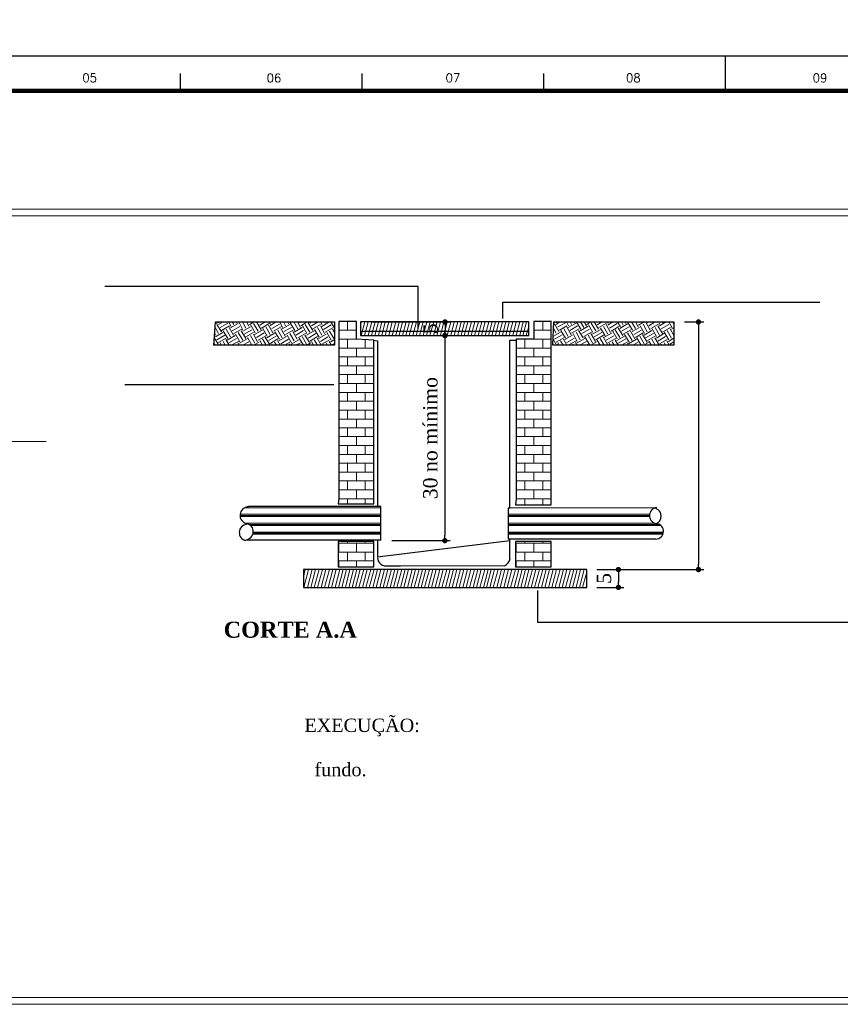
# Model space of a CAD drawing. Header units: millimetres. Extents: x -2955 to 33530, y 0 to 13523.
# Tile 7 of 10: x 28 to 52, y 32 to 60. Entities that reach past the tile are written whole.
import ezdxf

# ---------------------------------------------------------------- set-up
doc = ezdxf.new("R2010")
doc.units = ezdxf.units.MM
doc.header["$MEASUREMENT"] = 0
for name, color, linetype in [('Cotas', 7, 'Continuous'), ('MARGEM', 4, 'Continuous'), ('P-CONTORNO', 4, 'Continuous')]:
    doc.layers.add(name, color=color, linetype=linetype)
for name, color, linetype, lineweight in [('Nível 1', 7, 'Continuous', 5), ('P-HATCH', 8, 'Continuous', 5), ('P-TEXTOS', 7, 'Continuous', 20), ('P-TITULO', 5, 'Continuous', 20)]:
    doc.layers.add(name, color=color, linetype=linetype, lineweight=lineweight)
doc.styles.add('ROMANS', font='ROMANS')
doc.styles.add('TimesNewRoman', font='times.ttf')
doc.styles.add('TimesNewRomanN', font='timesbd.ttf')
doc.dimstyles.get("Standard").update_dxf_attribs({"dimtxt": 0.18, "dimasz": 0.18, "dimexe": 0.18, "dimexo": 0.0625, "dimgap": 0.09, "dimtad": 0, "dimtih": 1, "dimtoh": 1, "dimdec": 4, "dimzin": 0, "dimdsep": 46, "dimtxsty": 'Standard', "dimcen": 0.09, "dimadec": 0, "dimazin": 0, "dimtfac": 1, "dimtdec": 4, "dimtofl": 0, "dimtmove": 0, "dimatfit": 3, "dimfxl": 0, "dimtolj": 1, "dimtzin": 0, "dimarcsym": 0})
doc.dimstyles.new('UM_50.000000', dxfattribs={"dimtxt": 0.18, "dimasz": 0.15459, "dimexe": 0.15459, "dimexo": 0.309181, "dimgap": 0, "dimtad": 1, "dimtih": 1, "dimtoh": 1, "dimdec": 1, "dimlfac": 50, "dimzin": 0, "dimdsep": 46, "dimtxsty": 'Standard', "dimblk": 'CLOSED', "dimblk1": 'CLOSED', "dimblk2": 'CLOSED', "dimcen": 0.09, "dimdle": 0.15459, "dimadec": 1, "dimazin": 2, "dimtfac": 1, "dimtdec": 4, "dimtofl": 0, "dimtmove": 0, "dimatfit": 3, "dimldrblk": 'CLOSED', "dimfxl": 0, "dimtolj": 1, "dimarcsym": 0})

# ---------------------------------------------------------------- blocks, each defined once
blk = doc.blocks.new('_DOT')
at = {"color": 0, "linetype": 'ByBlock', "lineweight": -2}
blk.add_line((-0.5, 0), (-1, 0), dxfattribs=at)
at = {"color": 0, "linetype": 'ByBlock', "const_width": 0.5}
blk.add_lwpolyline([(-0.25, 0, 1), (0.25, 0, 1)], format="xyb", close=True, dxfattribs=at)
blk = doc.blocks.new('*D9')
at = {"layer": 'Cotas', "color": 0, "lineweight": -2}
for p, q in [((38.64, 51.653), (40.927, 51.653)), ((40.773, 51.498), (40.773, 51.413)), ((38.655, 51.259), (40.927, 51.259))]:
    blk.add_line(p, q, dxfattribs=at)
at = {"layer": 'Defpoints', "color": 0}
for p in [(38.331, 51.653), (38.346, 51.259), (40.773, 51.259)]:
    blk.add_point(p, dxfattribs=at)
at = {"layer": 'Cotas', "color": 0, "lineweight": -2, "xscale": 0.1545904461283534, "yscale": 0.1545904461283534, "zscale": 0.1545904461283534}
for p, rotation in [((40.773, 51.653), 90), ((40.773, 51.259), 270)]:
    blk.add_blockref('_DOT', p, dxfattribs=dict(at, rotation=rotation))
at = {"layer": 'Cotas', "color": 7, "insert": (40.355, 51.456), "char_height": 0.4174, "attachment_point": 5, "rotation": 90, "style": 'TimesNewRoman'}
blk.add_mtext('\\A1;5', dxfattribs=at)
blk = doc.blocks.new('*D10')
at = {"layer": 'Cotas', "color": 0, "lineweight": -2}
for p, q in [((45.165, 44.49), (45.944, 44.49)), ((45.79, 44.335), (45.79, 44.129)), ((45.165, 43.975), (45.944, 43.975))]:
    blk.add_line(p, q, dxfattribs=at)
at = {"layer": 'Defpoints', "color": 0}
for p in [(44.856, 44.49), (44.856, 43.975), (45.79, 43.975)]:
    blk.add_point(p, dxfattribs=at)
at = {"layer": 'Cotas', "color": 0, "lineweight": -2, "xscale": 0.1545904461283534, "yscale": 0.1545904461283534, "zscale": 0.1545904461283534}
for p, rotation in [((45.79, 44.49), 90), ((45.79, 43.975), 270)]:
    blk.add_blockref('_DOT', p, dxfattribs=dict(at, rotation=rotation))
at = {"layer": 'Cotas', "color": 7, "insert": (45.372, 44.232), "char_height": 0.4174, "attachment_point": 5, "rotation": 90, "style": 'TimesNewRoman'}
blk.add_mtext('\\A1;5', dxfattribs=at)
blk = doc.blocks.new('*D11')
at = {"layer": 'Cotas', "color": 0, "lineweight": -2}
for p, q in [((38.655, 51.259), (40.922, 51.259)), ((40.768, 51.104), (40.768, 45.48)), ((39.23, 45.326), (40.922, 45.326))]:
    blk.add_line(p, q, dxfattribs=at)
at = {"layer": 'Defpoints', "color": 0}
for p in [(38.346, 51.259), (38.921, 45.326), (40.768, 45.326)]:
    blk.add_point(p, dxfattribs=at)
at = {"layer": 'Cotas', "color": 0, "lineweight": -2, "xscale": 0.1545904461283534, "yscale": 0.1545904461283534, "zscale": 0.1545904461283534}
for p, rotation in [((40.768, 51.259), 90), ((40.768, 45.326), 270)]:
    blk.add_blockref('_DOT', p, dxfattribs=dict(at, rotation=rotation))
at = {"layer": 'Cotas', "color": 7, "insert": (40.35, 48.292), "char_height": 0.41739, "attachment_point": 5, "rotation": 90, "style": 'TimesNewRoman'}
blk.add_mtext('\\A1;30 no mínimo', dxfattribs=at)
blk = doc.blocks.new('*D12')
at = {"layer": 'Cotas', "color": 0, "lineweight": -2}
for p, q in [((47.702, 51.653), (48.26, 51.653)), ((48.106, 51.498), (48.106, 44.644)), ((45.187, 44.49), (48.26, 44.49))]:
    blk.add_line(p, q, dxfattribs=at)
at = {"layer": 'Defpoints', "color": 0}
for p in [(47.393, 51.653), (44.878, 44.49), (48.106, 44.49)]:
    blk.add_point(p, dxfattribs=at)
at = {"layer": 'Cotas', "color": 0, "lineweight": -2, "xscale": 0.1545904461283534, "yscale": 0.1545904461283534, "zscale": 0.1545904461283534}
for p, rotation in [((48.106, 51.653), 90), ((48.106, 44.49), 270)]:
    blk.add_blockref('_DOT', p, dxfattribs=dict(at, rotation=rotation))

msp = doc.modelspace()

# ---------------------------------------------------------------- linework, layer by layer
at = {"linetype": 'Continuous'}
for p, q in [((39.321772, 51.652551), (39.483772, 51.652551)), ((39.860772, 51.652551), (40.291772, 51.652551))]:
    msp.add_line(p, q, dxfattribs=at)
at = {"layer": 'MARGEM', "color": 1}
for p, q in [((90.936562, 59.341921), (6.836562, 59.341925)), ((48.886562, 58.341923), (48.886562, 59.341923)), ((33.117812, 58.341924), (33.117812, 58.841924)), ((38.374062, 58.341924), (38.374062, 58.841924)), ((43.630312, 58.341923), (43.630312, 58.841923))]:
    msp.add_line(p, q, dxfattribs=at)
at = {"layer": 'MARGEM', "lineweight": 100}
msp.add_line((9.336562, 58.341925), (89.936562, 58.341921), dxfattribs=at)
at = {"layer": 'Nível 1', "color": 4}
msp.add_line((39.481772, 44.595551), (42.496745, 44.595551), dxfattribs=at)
at = {"layer": 'Nível 1'}
for points in [[(10.40985, 54.921161), (73.762291, 54.921161), (73.762291, 31.911017), (10.40985, 31.911017)], [(10.60985, 54.721161), (73.562291, 54.721161), (73.562291, 32.111017), (10.60985, 32.111017)]]:
    msp.add_lwpolyline(points, close=True, dxfattribs=at)
at = {"layer": 'P-CONTORNO'}
for p, q in [((34.081772, 50.977551), (34.136772, 51.652551)), ((34.136772, 51.652551), (37.572772, 51.652551)), ((37.572772, 51.652551), (37.572772, 50.977551)), ((38.214772, 51.668551), (37.697772, 51.668551)), ((37.697772, 51.668551), (37.697772, 46.534551)), ((38.214772, 51.150551), (38.214772, 51.668551)), ((43.198772, 51.652551), (38.330772, 51.652551)), ((38.330772, 51.652551), (38.330772, 51.258551)), ((43.198772, 51.258551), (43.198772, 51.652551)), ((43.853772, 51.668551), (43.340772, 51.668551)), ((43.340772, 51.668551), (43.340772, 51.150551)), ((43.847772, 46.365551), (43.847772, 51.676551)), ((43.892772, 50.977551), (43.924772, 51.652551)), ((43.924772, 51.652551), (47.392772, 51.652551)), ((47.392772, 51.652551), (47.392772, 50.977551)), ((38.330772, 51.390551), (43.170772, 51.390551)), ((38.713772, 51.130551), (38.214772, 51.150551)), ((38.330772, 51.258551), (43.198772, 51.258551)), ((38.690772, 51.130551), (38.821772, 51.105551)), ((38.713772, 46.390551), (38.713772, 51.130551)), ((38.821772, 51.105551), (38.821772, 46.311551)), ((42.652772, 46.259551), (42.652772, 51.130551)), ((42.652772, 51.130551), (42.808772, 51.130551)), ((43.340772, 51.150551), (42.831772, 51.150551)), ((42.831772, 51.150551), (42.831772, 46.534551)), ((37.572772, 50.977551), (34.081772, 50.977551)), ((47.392772, 50.977551), (43.892772, 50.977551)), ((37.697772, 46.534551), (37.683772, 46.390551)), ((42.831772, 46.534551), (42.808772, 46.365551)), ((37.683772, 46.390551), (38.713772, 46.390551)), ((38.920772, 45.325551), (38.920772, 46.311551)), ((42.601772, 46.279551), (42.601772, 45.381551)), ((42.808772, 46.365551), (43.847772, 46.365551)), ((37.683772, 45.296551), (37.683772, 44.571551)), ((38.713772, 45.296551), (37.683772, 45.296551)), ((38.713772, 44.571551), (38.713772, 45.296551)), ((38.821772, 44.855551), (42.652772, 45.325551)), ((38.821772, 45.325551), (38.821772, 44.855551)), ((42.652772, 44.779551), (42.652772, 45.350551)), ((42.808772, 45.296551), (42.808772, 44.571551)), ((43.847772, 45.296551), (42.808772, 45.296551)), ((43.847772, 44.571551), (43.847772, 45.296551)), ((36.674772, 44.489551), (36.674772, 43.971551)), ((41.955772, 44.489551), (36.674772, 44.489551)), ((37.683772, 44.571551), (38.713772, 44.571551)), ((39.127772, 44.595551), (39.481772, 44.595551)), ((44.877772, 44.489551), (41.955772, 44.489551)), ((42.808772, 44.571551), (43.847772, 44.571551)), ((44.877772, 43.971551), (44.877772, 44.489551)), ((36.674772, 43.971551), (41.955772, 43.971551)), ((41.955772, 43.971551), (44.877772, 43.971551))]:
    msp.add_line(p, q, dxfattribs=at)
at = {"layer": 'P-CONTORNO', "color": 4}
for p, q in [((38.920772, 46.311551), (35.091772, 46.311551)), ((35.014772, 45.350551), (38.897772, 45.350551)), ((42.601772, 45.381551), (46.871772, 45.381551))]:
    msp.add_line(p, q, dxfattribs=at)
for centre, radius, start, end in [((35.091772, 46.056551), 0.248926, 90.000003, 257.989004), ((46.922772, 46.050551), 0.234859, 96.729002, 263.271008), ((46.793772, 46.034551), 0.233697, 289.481012, 70.519401), ((35.057772, 45.558551), 0.236391, 95.578198, 258.067005), ((34.989772, 45.588551), 0.236406, 275.654988, 77.988999), ((46.871772, 45.594551), 0.221046, 270.000001, 83.271098)]:
    msp.add_arc(centre, radius, start, end, dxfattribs=at)
at = {"layer": 'P-CONTORNO'}
for centre, radius, start, end in [((39.075772, 44.855551), 0.2603, 185.715002, 281.301997), ((42.368772, 44.855551), 0.289788, 296.2065847, 349.688009)]:
    msp.add_arc(centre, radius, start, end, dxfattribs=at)
at = {"layer": 'P-HATCH', "color": 8}
for p, q in [((34.128772, 51.597551), (34.187772, 51.626551)), ((34.304772, 51.368551), (34.173772, 51.583551)), ((34.228772, 51.620551), (34.213772, 51.652551)), ((34.221772, 51.575551), (34.350772, 51.652551)), ((34.267772, 51.488551), (34.488772, 51.620551)), ((34.581772, 51.521551), (34.505772, 51.652551)), ((34.565772, 51.482551), (34.788772, 51.606551)), ((34.667772, 51.575551), (34.619772, 51.652551)), ((34.751772, 51.620551), (34.726772, 51.652551)), ((34.926772, 51.427551), (34.805772, 51.652551)), ((35.014772, 51.475551), (34.912772, 51.652551)), ((35.097772, 51.529551), (35.028772, 51.652551)), ((35.113772, 51.567551), (35.244772, 51.652551)), ((35.366772, 51.383551), (35.235772, 51.606551)), ((35.451772, 51.427551), (35.320772, 51.652551)), ((35.366772, 51.645551), (35.374772, 51.652551)), ((35.413772, 51.558551), (35.567772, 51.652551)), ((35.459772, 51.475551), (35.682772, 51.606551)), ((35.728772, 51.590551), (35.689772, 51.652551)), ((35.711772, 51.550551), (35.890772, 51.652551)), ((35.759772, 51.468551), (35.981772, 51.590551)), ((35.804772, 51.645551), (35.804772, 51.652551)), ((36.074772, 51.495551), (35.991772, 51.652551)), ((36.066772, 51.453551), (36.287772, 51.583551)), ((36.159772, 51.544551), (36.097772, 51.652551)), ((36.244772, 51.597551), (36.212772, 51.652551)), ((36.250772, 51.638551), (36.274772, 51.652551)), ((36.428772, 51.405551), (36.297772, 51.626551)), ((36.513772, 51.453551), (36.397772, 51.652551)), ((36.589772, 51.495551), (36.504772, 51.652551)), ((36.558772, 51.626551), (36.589772, 51.652551)), ((36.606772, 51.544551), (36.784772, 51.652551)), ((36.859772, 51.359551), (36.728772, 51.583551)), ((36.945772, 51.405551), (36.813772, 51.626551)), ((36.859772, 51.620551), (36.912772, 51.652551)), ((36.906772, 51.536551), (37.107772, 51.652551)), ((36.951772, 51.453551), (37.175772, 51.583551)), ((37.220772, 51.567551), (37.175772, 51.652551)), ((37.207772, 51.521551), (37.428772, 51.652551)), ((37.260772, 51.436551), (37.482772, 51.567551)), ((37.303772, 51.614551), (37.283772, 51.652551)), ((37.572772, 51.475551), (37.467772, 51.652551)), ((37.952772, 51.413551), (37.952772, 51.668551)), ((38.330772, 51.558551), (38.353772, 51.652551)), ((38.345772, 51.258551), (38.450772, 51.652551)), ((38.442772, 51.258551), (38.552772, 51.652551)), ((38.545772, 51.258551), (38.651772, 51.652551)), ((38.643772, 51.258551), (38.753772, 51.652551)), ((38.744772, 51.258551), (38.851772, 51.652551)), ((38.844772, 51.258551), (38.943772, 51.652551)), ((38.943772, 51.258551), (39.045772, 51.652551)), ((39.045772, 51.258551), (39.144772, 51.652551)), ((39.144772, 51.258551), (39.245772, 51.652551)), ((39.245772, 51.258551), (39.345772, 51.652551)), ((39.345772, 51.258551), (39.444772, 51.652551)), ((39.444772, 51.258551), (39.546772, 51.652551)), ((39.546772, 51.258551), (39.647772, 51.652551)), ((39.636772, 51.258551), (39.743772, 51.652551)), ((39.736772, 51.258551), (39.845772, 51.652551)), ((39.838772, 51.258551), (39.944772, 51.652551)), ((39.936772, 51.258551), (40.046772, 51.652551)), ((40.038772, 51.258551), (40.143772, 51.652551)), ((40.137772, 51.258551), (40.245772, 51.652551)), ((40.239772, 51.258551), (40.344772, 51.652551)), ((40.336772, 51.258551), (40.446772, 51.652551)), ((40.437772, 51.258551), (40.543772, 51.652551)), ((40.537772, 51.258551), (40.638772, 51.652551)), ((40.638772, 51.258551), (40.738772, 51.652551)), ((40.738772, 51.258551), (40.837772, 51.652551)), ((40.837772, 51.258551), (40.938772, 51.652551)), ((40.938772, 51.258551), (41.038772, 51.652551)), ((41.038772, 51.258551), (41.139772, 51.652551)), ((41.139772, 51.258551), (41.239772, 51.652551)), ((41.239772, 51.258551), (41.340772, 51.652551)), ((41.330772, 51.258551), (41.435772, 51.652551)), ((41.429772, 51.258551), (41.537772, 51.652551)), ((41.531772, 51.258551), (41.636772, 51.652551)), ((41.629772, 51.258551), (41.738772, 51.652551)), ((41.731772, 51.258551), (41.837772, 51.652551)), ((41.830772, 51.258551), (41.938772, 51.652551)), ((41.932772, 51.258551), (42.037772, 51.652551)), ((42.029772, 51.258551), (42.139772, 51.652551)), ((42.129772, 51.258551), (42.236772, 51.652551)), ((42.230772, 51.258551), (42.330772, 51.652551)), ((42.330772, 51.258551), (42.431772, 51.652551)), ((42.431772, 51.258551), (42.530772, 51.652551)), ((42.530772, 51.258551), (42.630772, 51.652551)), ((42.630772, 51.258551), (42.731772, 51.652551)), ((42.731772, 51.258551), (42.831772, 51.652551)), ((42.831772, 51.258551), (42.932772, 51.652551)), ((42.932772, 51.258551), (43.029772, 51.652551)), ((43.023772, 51.258551), (43.128772, 51.652551)), ((43.598772, 51.413551), (43.598772, 51.668551)), ((43.924772, 51.620551), (43.954772, 51.645551)), ((44.068772, 51.376551), (43.937772, 51.597551)), ((43.985772, 51.583551), (44.093772, 51.652551)), ((44.000772, 51.626551), (43.985772, 51.652551)), ((44.032772, 51.507551), (44.255772, 51.626551)), ((44.345772, 51.536551), (44.286772, 51.652551)), ((44.337772, 51.488551), (44.563772, 51.620551)), ((44.431772, 51.583551), (44.393772, 51.652551)), ((44.515772, 51.626551), (44.509772, 51.652551)), ((44.700772, 51.444551), (44.578772, 51.652551)), ((44.785772, 51.488551), (44.694772, 51.652551)), ((44.863772, 51.536551), (44.801772, 51.652551)), ((44.877772, 51.583551), (44.992772, 51.652551)), ((45.048772, 51.343551), (44.923772, 51.567551)), ((45.133772, 51.399551), (45.002772, 51.620551)), ((45.215772, 51.444551), (45.091772, 51.652551)), ((45.176772, 51.567551), (45.316772, 51.652551)), ((45.223772, 51.488551), (45.447772, 51.614551)), ((45.561772, 51.351551), (45.439772, 51.575551)), ((45.492772, 51.606551), (45.470772, 51.652551)), ((45.478772, 51.558551), (45.631772, 51.652551)), ((45.532772, 51.475551), (45.755772, 51.606551)), ((45.847772, 51.513551), (45.761772, 51.652551)), ((45.830772, 51.468551), (46.055772, 51.597551)), ((45.923772, 51.558551), (45.880772, 51.652551)), ((46.008772, 51.606551), (45.987772, 51.652551)), ((46.194772, 51.413551), (46.062772, 51.638551)), ((46.279772, 51.468551), (46.169772, 51.652551)), ((46.364772, 51.513551), (46.279772, 51.652551)), ((46.325772, 51.638551), (46.341772, 51.652551)), ((46.370772, 51.558551), (46.531772, 51.652551)), ((46.625772, 51.368551), (46.501772, 51.590551)), ((46.708772, 51.419551), (46.585772, 51.645551)), ((46.625772, 51.626551), (46.662772, 51.652551)), ((46.670772, 51.544551), (46.854772, 51.652551)), ((46.725772, 51.459551), (46.948772, 51.590551)), ((46.984772, 51.583551), (46.948772, 51.652551)), ((46.979772, 51.536551), (47.171772, 51.652551)), ((47.025772, 51.453551), (47.246772, 51.583551)), ((47.070772, 51.626551), (47.053772, 51.652551)), ((47.341772, 51.482551), (47.246772, 51.652551)), ((47.392772, 51.583551), (47.356772, 51.652551)), ((34.136772, 51.267551), (34.103772, 51.321551)), ((34.221772, 51.314551), (34.119772, 51.488551)), ((34.128772, 51.219551), (34.344772, 51.351551)), ((34.310772, 51.405551), (34.536772, 51.536551)), ((34.488772, 51.173551), (34.357772, 51.399551)), ((34.565772, 51.219551), (34.442772, 51.444551)), ((34.649772, 51.267551), (34.525772, 51.488551)), ((34.619772, 51.399551), (34.836772, 51.521551)), ((34.667772, 51.314551), (34.890772, 51.444551)), ((34.836772, 51.082551), (34.712772, 51.298551)), ((34.919772, 51.130551), (34.788772, 51.351551)), ((35.006772, 51.173551), (34.875772, 51.399551)), ((34.919772, 51.383551), (35.144772, 51.513551)), ((34.966772, 51.304551), (35.188772, 51.427551)), ((35.014772, 51.219551), (35.235772, 51.343551)), ((35.281772, 51.337551), (35.150772, 51.558551)), ((35.351772, 51.082551), (35.229772, 51.304551)), ((35.264772, 51.287551), (35.490772, 51.419551)), ((35.320772, 51.206551), (35.541772, 51.337551)), ((35.627772, 51.244551), (35.505772, 51.468551)), ((35.711772, 51.287551), (35.589772, 51.513551)), ((35.621772, 51.198551), (35.842772, 51.328551)), ((35.796772, 51.337551), (35.664772, 51.558551)), ((35.811772, 51.383551), (36.036772, 51.513551)), ((35.981772, 51.150551), (35.852772, 51.368551)), ((36.066772, 51.198551), (35.935772, 51.419551)), ((36.148772, 51.244551), (36.022772, 51.468551)), ((36.113772, 51.376551), (36.335772, 51.495551)), ((36.159772, 51.287551), (36.382772, 51.413551)), ((36.411772, 51.105551), (36.287772, 51.321551)), ((36.498772, 51.150551), (36.373772, 51.376551)), ((36.411772, 51.359551), (36.635772, 51.488551)), ((36.458772, 51.275551), (36.682772, 51.405551)), ((36.513772, 51.198551), (36.737772, 51.321551)), ((36.774772, 51.314551), (36.652772, 51.536551)), ((36.767772, 51.267551), (36.991772, 51.399551)), ((36.813772, 51.184551), (37.037772, 51.314551)), ((37.128772, 51.212551), (36.997772, 51.436551)), ((37.213772, 51.267551), (37.082772, 51.488551)), ((37.113772, 51.173551), (37.336772, 51.298551)), ((37.289772, 51.314551), (37.166772, 51.536551)), ((37.303772, 51.359551), (37.530772, 51.482551)), ((37.475772, 51.121551), (37.351772, 51.343551)), ((37.560772, 51.173551), (37.435772, 51.390551)), ((37.572772, 51.337551), (37.513772, 51.444551)), ((37.560772, 51.427551), (37.572772, 51.436551)), ((37.697772, 51.413551), (38.214772, 51.413551)), ((37.697772, 51.150551), (37.697772, 51.413551)), ((43.122772, 51.258551), (43.198772, 51.521551)), ((43.340772, 51.413551), (43.847772, 51.413551)), ((43.340772, 51.150551), (43.340772, 51.413551)), ((43.907772, 51.244551), (44.116772, 51.359551)), ((43.985772, 51.328551), (43.917772, 51.453551)), ((43.937772, 51.150551), (44.162772, 51.281551)), ((44.085772, 51.419551), (44.300772, 51.544551)), ((44.255772, 51.184551), (44.124772, 51.405551)), ((44.337772, 51.236551), (44.206772, 51.453551)), ((44.425772, 51.281551), (44.294772, 51.507551)), ((44.383772, 51.405551), (44.608772, 51.536551)), ((44.431772, 51.328551), (44.654772, 51.453551)), ((44.600772, 51.088551), (44.476772, 51.314551)), ((44.683772, 51.138551), (44.563772, 51.359551)), ((44.770772, 51.190551), (44.638772, 51.405551)), ((44.683772, 51.399551), (44.909772, 51.529551)), ((44.731772, 51.314551), (44.952772, 51.444551)), ((44.785772, 51.230551), (45.008772, 51.359551)), ((45.124772, 51.088551), (44.992772, 51.314551)), ((45.040772, 51.304551), (45.261772, 51.427551)), ((45.084772, 51.219551), (45.308772, 51.351551)), ((45.401772, 51.252551), (45.271772, 51.475551)), ((45.486772, 51.298551), (45.354772, 51.521551)), ((45.387772, 51.212551), (45.609772, 51.337551)), ((45.578772, 51.390551), (45.801772, 51.521551)), ((45.748772, 51.161551), (45.623772, 51.383551)), ((45.830772, 51.206551), (45.699772, 51.427551)), ((45.917772, 51.258551), (45.786772, 51.475551)), ((45.880772, 51.383551), (46.101772, 51.513551)), ((45.923772, 51.298551), (46.147772, 51.427551)), ((46.101772, 51.066551), (45.969772, 51.287551)), ((46.186772, 51.113551), (46.055772, 51.337551)), ((46.263772, 51.161551), (46.140772, 51.383551)), ((46.186772, 51.376551), (46.401772, 51.495551)), ((46.232772, 51.287551), (46.456772, 51.419551)), ((46.279772, 51.206551), (46.501772, 51.337551)), ((46.548772, 51.321551), (46.416772, 51.544551)), ((46.616772, 51.066551), (46.484772, 51.287551)), ((46.531772, 51.275551), (46.755772, 51.405551)), ((46.577772, 51.198551), (46.801772, 51.321551)), ((46.895772, 51.230551), (46.764772, 51.453551)), ((46.979772, 51.275551), (46.848772, 51.495551)), ((46.886772, 51.184551), (47.103772, 51.314551)), ((47.064772, 51.321551), (46.933772, 51.544551)), ((47.070772, 51.368551), (47.294772, 51.495551)), ((47.246772, 51.138551), (47.115772, 51.359551)), ((47.324772, 51.184551), (47.202772, 51.405551)), ((47.392772, 51.258551), (47.287772, 51.453551)), ((47.324772, 51.444551), (47.392772, 51.482551)), ((47.378772, 51.359551), (47.392772, 51.368551)), ((34.119772, 50.977551), (34.081772, 51.036551)), ((34.213772, 51.012551), (34.097772, 51.206551)), ((34.173772, 51.138551), (34.398772, 51.267551)), ((34.204772, 50.977551), (34.250772, 50.998551)), ((34.221772, 51.060551), (34.442772, 51.184551)), ((34.304772, 50.977551), (34.267772, 51.045551)), ((34.412772, 50.977551), (34.350772, 51.088551)), ((34.525772, 50.977551), (34.429772, 51.144551)), ((34.473772, 51.130551), (34.697772, 51.258551)), ((34.517772, 51.045551), (34.743772, 51.173551)), ((34.587772, 50.977551), (34.794772, 51.088551)), ((34.712772, 50.977551), (34.697772, 50.998551)), ((34.820772, 50.977551), (34.780772, 51.045551)), ((34.828772, 51.036551), (35.049772, 51.167551)), ((34.912772, 50.977551), (35.097772, 51.082551)), ((35.188772, 50.981551), (35.057772, 51.206551)), ((35.105772, 50.977551), (35.144772, 50.998551)), ((35.275772, 51.036551), (35.144772, 51.258551)), ((35.235772, 50.977551), (35.396772, 51.066551)), ((35.366772, 51.130551), (35.589772, 51.252551)), ((35.490772, 50.977551), (35.413772, 51.113551)), ((35.596772, 50.977551), (35.490772, 51.161551)), ((35.705772, 50.991551), (35.573772, 51.212551)), ((35.664772, 51.113551), (35.890772, 51.244551)), ((35.711772, 51.029551), (35.935772, 51.161551)), ((35.782772, 50.977551), (35.759772, 51.018551)), ((35.896772, 50.977551), (35.842772, 51.066551)), ((36.003772, 50.977551), (35.927772, 51.113551)), ((35.966772, 51.105551), (36.190772, 51.236551)), ((36.022772, 51.018551), (36.244772, 51.150551)), ((36.128772, 50.977551), (36.287772, 51.066551)), ((36.335772, 51.053551), (36.204772, 51.275551)), ((36.305772, 50.977551), (36.274772, 51.018551)), ((36.320772, 51.012551), (36.543772, 51.138551)), ((36.451772, 50.977551), (36.589772, 51.053551)), ((36.674772, 50.977551), (36.550772, 51.184551)), ((36.767772, 51.006551), (36.635772, 51.230551)), ((36.852772, 51.060551), (36.720772, 51.275551)), ((36.774772, 50.977551), (36.889772, 51.045551)), ((36.859772, 51.099551), (37.082772, 51.230551)), ((36.965772, 50.977551), (36.906772, 51.088551)), ((37.082772, 50.977551), (36.991772, 51.138551)), ((37.190772, 50.977551), (37.076772, 51.184551)), ((37.166772, 51.088551), (37.382772, 51.219551)), ((37.213772, 51.006551), (37.435772, 51.138551)), ((37.268772, 50.977551), (37.251772, 50.998551)), ((37.376772, 50.977551), (37.336772, 51.045551)), ((37.489772, 50.977551), (37.421772, 51.088551)), ((37.467772, 51.082551), (37.572772, 51.144551)), ((37.513772, 50.998551), (37.572772, 51.029551)), ((37.697772, 51.150551), (38.214772, 51.150551)), ((37.952772, 50.898551), (37.952772, 51.150551)), ((38.467772, 50.898551), (38.467772, 51.144551)), ((43.085772, 50.898551), (43.085772, 51.150551)), ((43.340772, 51.150551), (43.847772, 51.150551)), ((43.598772, 50.898551), (43.598772, 51.150551)), ((43.977772, 51.018551), (43.901772, 51.150551)), ((43.954772, 50.977551), (44.023772, 51.012551)), ((43.985772, 51.066551), (44.206772, 51.198551)), ((44.074772, 50.977551), (44.032772, 51.060551)), ((44.193772, 50.977551), (44.116772, 51.105551)), ((44.300772, 50.977551), (44.199772, 51.150551)), ((44.240772, 51.144551), (44.462772, 51.267551)), ((44.294772, 51.060551), (44.515772, 51.184551)), ((44.337772, 50.977551), (44.563772, 51.105551)), ((44.484772, 50.977551), (44.462772, 51.012551)), ((44.600772, 50.977551), (44.544772, 51.060551)), ((44.594772, 51.045551), (44.815772, 51.173551)), ((44.663772, 50.977551), (44.863772, 51.088551)), ((44.952772, 50.998551), (44.821772, 51.219551)), ((44.855772, 50.977551), (44.909772, 51.006551)), ((45.040772, 51.045551), (44.909772, 51.267551)), ((44.977772, 50.977551), (45.159772, 51.082551)), ((45.133772, 51.138551), (45.354772, 51.267551)), ((45.170772, 50.977551), (45.215772, 50.998551)), ((45.261772, 50.977551), (45.176772, 51.130551)), ((45.377772, 50.977551), (45.261772, 51.173551)), ((45.470772, 50.998551), (45.346772, 51.219551)), ((45.430772, 51.130551), (45.654772, 51.252551)), ((45.486772, 51.045551), (45.710772, 51.173551)), ((45.561772, 50.977551), (45.524772, 51.029551)), ((45.670772, 50.977551), (45.609772, 51.082551)), ((45.786772, 50.977551), (45.693772, 51.130551)), ((45.739772, 51.113551), (45.962772, 51.244551)), ((45.786772, 51.036551), (46.008772, 51.161551)), ((45.880772, 50.977551), (46.055772, 51.074551)), ((46.078772, 50.977551), (46.048772, 51.036551)), ((46.085772, 51.018551), (46.308772, 51.150551)), ((46.203772, 50.977551), (46.356772, 51.066551)), ((46.446772, 50.977551), (46.325772, 51.198551)), ((46.531772, 51.018551), (46.410772, 51.244551)), ((46.514772, 50.977551), (46.662772, 51.060551)), ((46.633772, 51.113551), (46.848772, 51.244551)), ((46.747772, 50.977551), (46.670772, 51.099551)), ((46.854772, 50.977551), (46.755772, 51.150551)), ((46.964772, 50.977551), (46.840772, 51.198551)), ((46.933772, 51.099551), (47.155772, 51.230551)), ((46.979772, 51.018551), (47.202772, 51.144551)), ((47.039772, 50.977551), (47.025772, 51.006551)), ((47.155772, 50.977551), (47.109772, 51.053551)), ((47.260772, 50.977551), (47.185772, 51.105551)), ((47.234772, 51.088551), (47.392772, 51.184551)), ((47.277772, 51.006551), (47.392772, 51.074551)), ((35.430772, 50.977551), (35.443772, 50.991551)), ((35.740772, 50.977551), (35.753772, 50.977551)), ((37.697772, 50.898551), (38.713772, 50.898551)), ((37.697772, 50.643551), (37.697772, 50.898551)), ((38.214772, 50.643551), (38.214772, 50.898551)), ((42.831772, 50.898551), (43.847772, 50.898551)), ((42.831772, 50.643551), (42.831772, 50.898551)), ((43.340772, 50.643551), (43.340772, 50.898551)), ((45.492772, 50.977551), (45.517772, 50.991551)), ((45.969772, 50.977551), (45.962772, 50.981551)), ((46.393772, 50.977551), (46.410772, 50.981551)), ((37.697772, 50.643551), (38.713772, 50.643551)), ((37.952772, 50.383551), (37.952772, 50.643551)), ((38.467772, 50.383551), (38.467772, 50.643551)), ((42.831772, 50.643551), (43.847772, 50.643551)), ((43.085772, 50.383551), (43.085772, 50.643551)), ((43.598772, 50.383551), (43.598772, 50.643551)), ((37.697772, 50.383551), (38.713772, 50.383551)), ((37.697772, 50.128551), (37.697772, 50.383551)), ((38.214772, 50.128551), (38.214772, 50.383551)), ((42.831772, 50.383551), (43.847772, 50.383551)), ((42.831772, 50.128551), (42.831772, 50.383551)), ((43.340772, 50.128551), (43.340772, 50.383551)), ((37.697772, 50.128551), (38.713772, 50.128551)), ((37.697772, 49.875551), (38.713772, 49.875551)), ((37.697772, 49.612551), (37.697772, 49.875551)), ((37.952772, 49.875551), (37.952772, 50.128551)), ((38.214772, 49.612551), (38.214772, 49.875551)), ((38.467772, 49.875551), (38.467772, 50.128551)), ((42.831772, 50.128551), (43.847772, 50.128551)), ((42.831772, 49.875551), (43.847772, 49.875551)), ((42.831772, 49.612551), (42.831772, 49.875551)), ((43.085772, 49.875551), (43.085772, 50.128551)), ((43.340772, 49.612551), (43.340772, 49.875551)), ((43.598772, 49.875551), (43.598772, 50.128551)), ((37.697772, 49.612551), (38.713772, 49.612551)), ((37.952772, 49.360551), (37.952772, 49.612551)), ((38.467772, 49.360551), (38.467772, 49.612551)), ((42.831772, 49.612551), (43.847772, 49.612551)), ((43.085772, 49.360551), (43.085772, 49.612551)), ((43.598772, 49.360551), (43.598772, 49.612551)), ((37.697772, 49.360551), (38.713772, 49.360551)), ((37.697772, 49.105551), (37.697772, 49.360551)), ((38.214772, 49.105551), (38.214772, 49.360551)), ((42.831772, 49.360551), (43.847772, 49.360551)), ((42.831772, 49.105551), (42.831772, 49.360551)), ((43.340772, 49.105551), (43.340772, 49.360551)), ((37.697772, 49.105551), (38.713772, 49.105551)), ((37.952772, 48.842551), (37.952772, 49.105551)), ((38.467772, 48.842551), (38.467772, 49.105551)), ((42.831772, 49.105551), (43.847772, 49.105551)), ((43.085772, 48.842551), (43.085772, 49.105551)), ((43.598772, 48.842551), (43.598772, 49.105551)), ((37.697772, 48.842551), (38.713772, 48.842551)), ((37.697772, 48.590551), (37.697772, 48.842551)), ((38.214772, 48.590551), (38.214772, 48.842551)), ((42.831772, 48.842551), (43.847772, 48.842551)), ((42.831772, 48.590551), (42.831772, 48.842551)), ((43.340772, 48.590551), (43.340772, 48.842551)), ((37.697772, 48.590551), (38.713772, 48.590551)), ((37.952772, 48.336551), (37.952772, 48.590551)), ((38.467772, 48.336551), (38.467772, 48.590551)), ((42.831772, 48.590551), (43.847772, 48.590551)), ((43.085772, 48.336551), (43.085772, 48.590551)), ((43.598772, 48.336551), (43.598772, 48.590551)), ((37.697772, 48.336551), (38.713772, 48.336551)), ((37.697772, 48.074551), (37.697772, 48.336551)), ((38.214772, 48.074551), (38.214772, 48.336551)), ((42.831772, 48.336551), (43.847772, 48.336551)), ((42.831772, 48.074551), (42.831772, 48.336551)), ((43.340772, 48.074551), (43.340772, 48.336551)), ((37.697772, 48.074551), (38.713772, 48.074551)), ((37.952772, 47.820551), (37.952772, 48.074551)), ((38.467772, 47.820551), (38.467772, 48.074551)), ((42.831772, 48.074551), (43.847772, 48.074551)), ((43.085772, 47.820551), (43.085772, 48.074551)), ((43.598772, 47.820551), (43.598772, 48.074551)), ((37.697772, 47.820551), (38.713772, 47.820551)), ((37.697772, 47.565551), (37.697772, 47.820551)), ((38.214772, 47.565551), (38.214772, 47.820551)), ((42.831772, 47.820551), (43.847772, 47.820551)), ((42.831772, 47.565551), (42.831772, 47.820551)), ((43.340772, 47.565551), (43.340772, 47.820551)), ((37.697772, 47.565551), (38.713772, 47.565551)), ((37.697772, 47.304551), (38.713772, 47.304551)), ((37.697772, 47.052551), (37.697772, 47.304551)), ((37.952772, 47.304551), (37.952772, 47.565551)), ((38.214772, 47.052551), (38.214772, 47.304551)), ((38.467772, 47.304551), (38.467772, 47.565551)), ((42.831772, 47.565551), (43.847772, 47.565551)), ((42.831772, 47.304551), (43.847772, 47.304551)), ((42.831772, 47.052551), (42.831772, 47.304551)), ((43.085772, 47.304551), (43.085772, 47.565551)), ((43.340772, 47.052551), (43.340772, 47.304551)), ((43.598772, 47.304551), (43.598772, 47.565551)), ((37.697772, 47.052551), (38.713772, 47.052551)), ((37.952772, 46.797551), (37.952772, 47.052551)), ((38.467772, 46.797551), (38.467772, 47.052551)), ((42.831772, 47.052551), (43.847772, 47.052551)), ((43.085772, 46.797551), (43.085772, 47.052551)), ((43.598772, 46.797551), (43.598772, 47.052551)), ((37.697772, 46.797551), (38.713772, 46.797551)), ((37.697772, 46.534551), (37.697772, 46.797551)), ((38.214772, 46.534551), (38.214772, 46.797551)), ((42.831772, 46.797551), (43.847772, 46.797551)), ((42.831772, 46.534551), (42.831772, 46.797551)), ((43.340772, 46.534551), (43.340772, 46.797551)), ((37.697772, 46.534551), (38.713772, 46.534551)), ((37.952772, 46.390551), (37.952772, 46.534551)), ((38.467772, 46.390551), (38.467772, 46.534551)), ((42.831772, 46.534551), (43.847772, 46.534551)), ((43.085772, 46.365551), (43.085772, 46.534551)), ((43.598772, 46.365551), (43.598772, 46.534551)), ((37.952772, 45.255551), (37.952772, 45.296551)), ((38.467772, 45.255551), (38.467772, 45.296551)), ((43.085772, 45.255551), (43.085772, 45.296551)), ((43.598772, 45.255551), (43.598772, 45.296551)), ((37.683772, 45.255551), (38.713772, 45.255551)), ((37.697772, 44.996551), (37.697772, 45.255551)), ((38.214772, 44.996551), (38.214772, 45.255551)), ((42.808772, 45.255551), (43.847772, 45.255551)), ((42.831772, 44.996551), (42.831772, 45.255551)), ((43.340772, 44.996551), (43.340772, 45.255551)), ((37.683772, 44.996551), (38.713772, 44.996551)), ((37.683772, 44.744551), (38.713772, 44.744551)), ((37.697772, 44.571551), (37.697772, 44.744551)), ((37.952772, 44.744551), (37.952772, 44.996551)), ((38.214772, 44.571551), (38.214772, 44.744551)), ((38.467772, 44.744551), (38.467772, 44.996551)), ((42.808772, 44.996551), (43.847772, 44.996551)), ((42.808772, 44.744551), (43.847772, 44.744551)), ((42.831772, 44.571551), (42.831772, 44.744551)), ((43.085772, 44.744551), (43.085772, 44.996551)), ((43.340772, 44.571551), (43.340772, 44.744551)), ((43.598772, 44.744551), (43.598772, 44.996551)), ((36.674772, 44.264551), (36.728772, 44.489551)), ((36.688772, 43.971551), (36.827772, 44.489551)), ((36.790772, 43.971551), (36.928772, 44.489551)), ((36.889772, 43.971551), (37.026772, 44.489551)), ((36.991772, 43.971551), (37.128772, 44.489551)), ((37.088772, 43.971551), (37.226772, 44.489551)), ((37.190772, 43.971551), (37.329772, 44.489551)), ((37.289772, 43.971551), (37.428772, 44.489551)), ((37.390772, 43.971551), (37.530772, 44.489551)), ((37.489772, 43.971551), (37.628772, 44.489551)), ((37.591772, 43.971551), (37.728772, 44.489551)), ((37.691772, 43.971551), (37.829772, 44.489551)), ((37.790772, 43.971551), (37.922772, 44.489551)), ((37.891772, 43.971551), (38.022772, 44.489551)), ((37.990772, 43.971551), (38.121772, 44.489551)), ((38.082772, 43.971551), (38.223772, 44.489551)), ((38.181772, 43.971551), (38.319772, 44.489551)), ((38.282772, 43.971551), (38.421772, 44.489551)), ((38.381772, 43.971551), (38.520772, 44.489551)), ((38.483772, 43.971551), (38.622772, 44.489551)), ((38.582772, 43.971551), (38.719772, 44.489551)), ((38.684772, 43.971551), (38.821772, 44.489551)), ((38.783772, 43.971551), (38.920772, 44.489551)), ((38.885772, 43.971551), (39.022772, 44.489551)), ((38.982772, 43.971551), (39.121772, 44.489551)), ((39.082772, 43.971551), (39.223772, 44.489551)), ((39.183772, 43.971551), (39.321772, 44.489551)), ((39.283772, 43.971551), (39.421772, 44.489551)), ((39.382772, 43.971551), (39.519772, 44.489551)), ((39.484772, 43.971551), (39.621772, 44.489551)), ((39.583772, 43.971551), (39.720772, 44.489551)), ((39.685772, 43.971551), (39.822772, 44.489551)), ((39.782772, 43.971551), (39.921772, 44.489551)), ((39.882772, 43.971551), (40.023772, 44.489551)), ((39.983772, 43.971551), (40.121772, 44.489551)), ((40.083772, 43.971551), (40.221772, 44.489551)), ((40.182772, 43.971551), (40.319772, 44.489551)), ((40.284772, 43.971551), (40.421772, 44.489551)), ((40.383772, 43.971551), (40.520772, 44.489551)), ((40.485772, 43.971551), (40.622772, 44.489551)), ((40.582772, 43.971551), (40.721772, 44.489551)), ((40.682772, 43.971551), (40.823772, 44.489551)), ((40.783772, 43.971551), (40.921772, 44.489551)), ((40.883772, 43.971551), (41.021772, 44.489551)), ((40.982772, 43.971551), (41.119772, 44.489551)), ((41.084772, 43.971551), (41.221772, 44.489551)), ((41.183772, 43.971551), (41.320772, 44.489551)), ((41.285772, 43.971551), (41.422772, 44.489551)), ((41.382772, 43.971551), (41.521772, 44.489551)), ((41.482772, 43.971551), (41.623772, 44.489551)), ((41.583772, 43.971551), (41.721772, 44.489551)), ((41.683772, 43.971551), (41.821772, 44.489551)), ((41.783772, 43.971551), (41.921772, 44.489551)), ((41.883772, 43.971551), (42.021772, 44.489551)), ((41.969772, 43.971551), (42.105772, 44.489551)), ((42.069772, 43.971551), (42.207772, 44.489551)), ((42.168772, 43.971551), (42.307772, 44.489551)), ((42.270772, 43.971551), (42.409772, 44.489551)), ((42.368772, 43.971551), (42.507772, 44.489551)), ((42.470772, 43.971551), (42.606772, 44.489551)), ((42.569772, 43.971551), (42.708772, 44.489551)), ((42.669772, 43.971551), (42.808772, 44.489551)), ((42.769772, 43.971551), (42.907772, 44.489551)), ((42.868772, 43.971551), (43.000772, 44.489551)), ((42.970772, 43.971551), (43.102772, 44.489551)), ((43.071772, 43.971551), (43.198772, 44.489551)), ((43.161772, 43.971551), (43.300772, 44.489551)), ((43.260772, 43.971551), (43.399772, 44.489551)), ((43.362772, 43.971551), (43.501772, 44.489551)), ((43.460772, 43.971551), (43.598772, 44.489551)), ((43.563772, 43.971551), (43.700772, 44.489551)), ((43.661772, 43.971551), (43.799772, 44.489551)), ((43.763772, 43.971551), (43.901772, 44.489551)), ((43.861772, 43.971551), (44.000772, 44.489551)), ((43.961772, 43.971551), (44.102772, 44.489551)), ((44.062772, 43.971551), (44.199772, 44.489551)), ((44.162772, 43.971551), (44.300772, 44.489551)), ((44.261772, 43.971551), (44.400772, 44.489551)), ((44.362772, 43.971551), (44.501772, 44.489551)), ((44.462772, 43.971551), (44.600772, 44.489551)), ((44.563772, 43.971551), (44.694772, 44.489551)), ((44.663772, 43.971551), (44.795772, 44.489551)), ((44.753772, 43.971551), (44.877772, 44.427551)), ((44.855772, 43.971551), (44.877772, 44.057551))]:
    msp.add_line(p, q, dxfattribs=at)
at = {"layer": 'P-HATCH', "color": 4}
for p, q in [((34.975772, 46.279551), (38.920772, 46.279551)), ((42.601772, 46.279551), (46.878772, 46.279551)), ((42.601772, 46.279551), (46.902772, 46.279551)), ((34.844772, 46.089551), (38.920772, 46.089551)), ((34.844772, 46.056551), (38.920772, 46.056551)), ((34.844772, 46.025551), (38.920772, 46.025551)), ((42.601772, 46.089551), (46.695772, 46.089551)), ((42.601772, 46.056551), (46.695772, 46.056551)), ((42.601772, 46.025551), (46.695772, 46.025551)), ((34.995772, 45.835551), (38.920772, 45.835551)), ((35.091772, 45.795551), (38.920772, 45.795551)), ((35.144772, 45.766551), (38.920772, 45.766551)), ((42.601772, 45.835551), (46.840772, 45.835551)), ((42.601772, 45.795551), (46.964772, 45.795551)), ((42.601772, 45.766551), (47.018772, 45.766551)), ((35.213772, 45.512551), (38.920772, 45.512551)), ((35.219772, 45.543551), (38.920772, 45.543551)), ((35.229772, 45.572551), (38.920772, 45.572551)), ((42.601772, 45.572551), (47.093772, 45.572551)), ((42.601772, 45.543551), (47.086772, 45.543551)), ((42.601772, 45.512551), (47.078772, 45.512551))]:
    msp.add_line(p, q, dxfattribs=at)
at = {"layer": 'P-TEXTOS', "color": 7}
msp.add_line((26.672772, 48.193551), (29.237772, 48.193551), dxfattribs=at)

# ---------------------------------------------------------------- texts
at = {"layer": 'MARGEM', "color": 1, "char_height": 0.25, "width": 49.02981569, "attachment_point": 8, "line_spacing_factor": 0.798, "style": 'ROMANS'}
for s, insert in [('05', (30.492315, 58.58876)), ('06', (35.825766, 58.58646)), ('07', (41.002187, 58.588759)), ('08', (46.221807, 58.588759)), ('09', (51.621947, 58.588759))]:
    msp.add_mtext(s, dxfattribs=dict(at, insert=insert))
at = {"layer": 'P-TEXTOS', "char_height": 0.3864761, "attachment_point": 7, "line_spacing_factor": 0.9, "style": 'TimesNewRoman'}
for s, insert, width in [('EXECUÇÃO:', (36.704158, 39.66457), 6340.82633745), ('  fundo.', (36.704158, 38.501107), 3427.18149868)]:
    msp.add_mtext(s, dxfattribs=dict(at, insert=insert, width=width))
at = {"layer": 'P-TITULO', "insert": (34.369772, 42.507596), "char_height": 0.4637713, "width": 7252.57914415, "attachment_point": 7, "line_spacing_factor": 0.9, "style": 'TimesNewRomanN'}
msp.add_mtext('CORTE A.A', dxfattribs=at)

# ---------------------------------------------------------------- dimensions: what is measured, and where the dimension line sits
at = {"layer": 'Cotas'}
for base, p1, p2, text, picture, middle in [((40.772772, 51.258551), (38.330772, 51.652551), (38.345772, 51.258551), '5', '*D9', (40.355378, 51.455551)), ((48.105772, 44.489551), (47.392772, 51.652551), (44.877772, 44.489551), ' ', '*D12', (47.688378, 48.071051)), ((40.767772, 45.325551), (38.345772, 51.258551), (38.920772, 45.325551), '30 no mínimo', '*D11', (40.350378, 48.292051)), ((45.789772, 43.974551), (44.855772, 44.489551), (44.855772, 43.974551), '5', '*D10', (45.372378, 44.232051))]:
    dim = msp.add_linear_dim(base=base, p1=p1, p2=p2, angle=90, text=text, dimstyle='UM_50.000000', override={"dimtxt": 0.417394, "dimasz": 0.15459, "dimexe": 0.15459, "dimexo": 0.309181, "dimtad": 1, "dimtih": 0, "dimtoh": 0, "dimdec": 1, "dimlfac": 50, "dimzin": 8, "dimtxsty": 'TimesNewRoman', "dimblk": 'DOT', "dimblk1": 'DOT', "dimblk2": 'DOT', "dimsah": 1, "dimdle": 0.15459, "dimse1": 0, "dimse2": 0, "dimclrt": 7, "dimadec": 1, "dimazin": 3, "dimtmove": 2, "dimldrblk": 'DOT'}, dxfattribs=at)
    dim.commit()
    dim.dimension.update_dxf_attribs({"geometry": picture, "text_midpoint": middle, "dimtype": 160, "text_rotation": 90})

# ---------------------------------------------------------------- leaders
for points in [[(39.991772, 51.455551), (39.991772, 52.683551), (30.933772, 52.683551)], [(42.445772, 51.755551), (42.445772, 52.228551), (51.616772, 52.228551)], [(37.558772, 49.838551), (31.510772, 49.838551)], [(43.447772, 43.884551), (43.447772, 42.967551), (53.092772, 42.967551)]]:
    msp.add_leader(points, dimstyle='Standard', override={"dimasz": 0.1}, dxfattribs=at)

doc.saveas('drawing.dxf')
